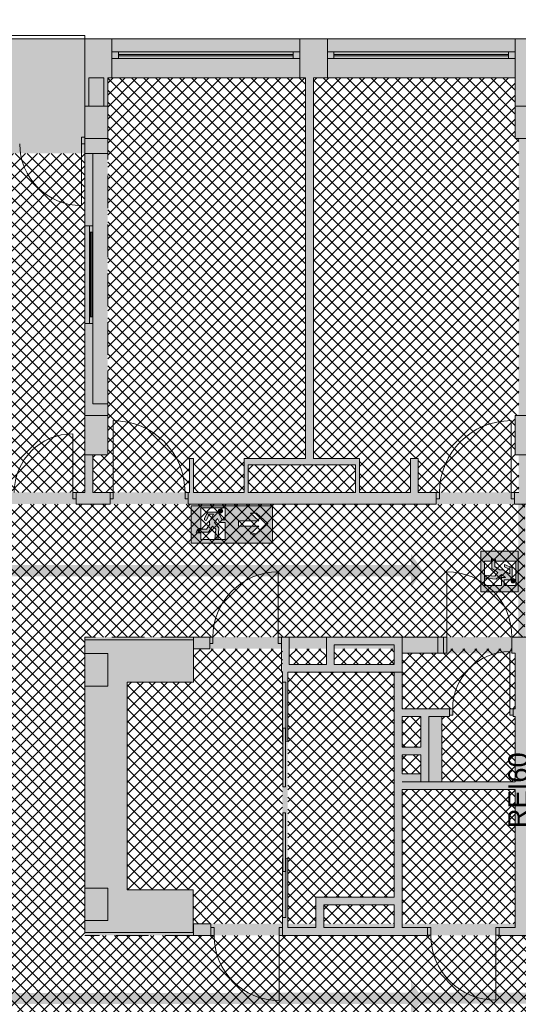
# Paper-space layout 'AP-04 STREFY POŻAROWE I EWAKUACJA - PIĘTRO 2' of a CAD drawing. Header units: millimetres. Extents: x 0 to 594, y 0 to 450.
# Tile 17 of 20: x 393 to 470, y 207 to 358. Entities that reach past the tile are written whole.
import ezdxf
from ezdxf.xclip import XClip

# ---------------------------------------------------------------- set-up
doc = ezdxf.new("R2010")
doc.units = ezdxf.units.MM
doc.header["$MEASUREMENT"] = 0
doc.header["$XCLIPFRAME"] = 0
doc.linetypes.add('HIDDENX2', pattern=[7.5, 5, -2.5])
for name, color, linetype, lineweight, true_color in [('A_ewakuacja_Nr_pióra__104', 7, 'Continuous', 5, 0x006532), ('A_podkład_Nr_pióra__254', 7, 'Continuous', 5, 0xfdfdfd), ('A_ppoż proj_Nr_pióra__104', 7, 'Continuous', 5, 0x006532), ('A_ppoż proj_Nr_pióra__151', 7, 'Continuous', 5, 0x65cbfe), ('A_ppoż proj_Nr_pióra__70', 7, 'Continuous', 5, 0x65fe00)]:
    doc.layers.add(name, color=color, linetype=linetype, lineweight=lineweight, true_color=true_color)
for name, color, linetype, lineweight in [('A_ewakuacja_Nr_pióra__4', 94, 'Continuous', 18), ('A_podkład_Nr_pióra__2', 8, 'Continuous', 13), ('A_ppoż proj_Nr_pióra__1', 7, 'Continuous', 20), ('A_ppoż proj_Nr_pióra__4', 94, 'Continuous', 18), ('A_ppoż proj_Nr_pióra__81', 2, 'Continuous', 5)]:
    doc.layers.add(name, color=color, linetype=linetype, lineweight=lineweight)
doc.layers.add('A_podrys', color=7, linetype='Continuous')
doc.styles.add('STYL_AUTOMATYCZNY_1', font='arial.ttf')
pattern_1 = [(45, (-1568.3366, -187.2734), (-0.9192388, 0.9192388), []), (135, (-1568.3366, -187.2734), (0.9192388, 0.9192388), [])]

# ---------------------------------------------------------------- blocks, each defined once
blk = doc.blocks.new('Rysunek_1_1', base_point=(-1568.34, -187.27))
at = {"layer": 'A_ewakuacja_Nr_pióra__104', "linetype": 'Continuous', "lineweight": 0, "true_color": 0x004c26}
h = blk.add_hatch(color=118, dxfattribs=at)
h.paths.add_polyline_path([(419.5, 277.68), (432, 277.68), (432, 283.42), (419.5, 283.42)])
h.paths.add_polyline_path([(424.75, 283.07), (424.75, 281.24), (424.3, 281.24), (423.86, 282.04, 0.414214), (423.45, 282.45), (422.02, 282.45), (421.57, 281.45, 1.14772), (421.91, 281.3), (422.3, 282.13), (422.96, 282.13), (422.47, 281.28), (422.37, 281.11, 0.230447), (422.41, 280.61), (421.86, 279.83), (420.87, 279.83, 0.304489), (420.52, 279.36), (422.17, 279.36), (422.77, 280.27), (423.29, 279.81), (423.15, 278.27), (423.64, 278.27), (423.77, 280.03), (423.09, 280.83), (423.55, 281.46), (423.85, 280.86), (424.74, 280.86), (424.74, 278.23), (421.03, 278.23), (421.03, 279.28), (420.29, 279.28, -0.24241), (420.77, 279.94), (421.03, 279.94), (421.03, 283.07)], flags=0)
h.paths.add_polyline_path([(426.8, 281.09), (429.92, 281.09), (428.62, 282.29), (429.55, 282.29), (431.3, 280.7), (429.54, 279.1), (428.64, 279.1), (429.92, 280.28), (426.8, 280.28)], flags=0)
for points in [[(423.74, 282.76, 1), (424.33, 282.47, 1)], [(469.21, 272, 1), (468.59, 271.79, 1)]]:
    blk.add_hatch(color=118, dxfattribs=at).paths.add_polyline_path(points)
h = blk.add_hatch(color=118, dxfattribs=at)
h.paths.add_polyline_path([(469.7, 270.18), (469.7, 276.43), (463.96, 276.43), (463.96, 270.18)])
h.paths.add_polyline_path([(467.14, 272.38), (467.14, 271.18), (464.52, 271.18), (464.52, 274.9), (465.57, 274.9), (465.57, 275.33), (466.23, 275.16), (466.23, 274.9), (469.35, 274.9), (469.35, 271.18), (467.53, 271.18), (467.53, 272.07), (468.32, 272.07, 0.414214), (468.74, 272.48), (468.74, 273.91), (467.58, 274.42), (467.58, 274.02), (468.41, 273.63), (468.41, 272.97), (467.57, 273.45), (467.39, 273.56, 0.230447), (466.9, 273.52), (466.11, 274.07), (466.11, 275.06), (465.64, 275.19), (465.64, 273.76), (466.55, 273.16), (466.1, 272.63), (464.55, 272.78), (464.55, 272.29), (466.32, 272.16), (467.11, 272.84), (467.75, 272.38)], flags=0)
at = {"layer": 'A_podkład_Nr_pióra__254', "linetype": 'Continuous', "lineweight": 5, "true_color": 0xfdfdfd}
h = blk.add_hatch(color=7, dxfattribs=at)
h.paths.add_polyline_path([(70.72, 355.07), (70.72, 283.67), (70.72, 257.44), (70.72, 223.5), (70.72, 195.59), (70.72, 126.07), (217.41, 126.07), (540.37, 126.07), (540.37, 196.87), (540.37, 223.5), (540.37, 257.17), (540.37, 285.62), (540.37, 355.07), (403.22, 355.07), (374.77, 355.07), (290.59, 355.07), (204.52, 355.07), (204.52, 349.07), (205.22, 349.07), (205.22, 283.67), (273.46, 283.67), (535.27, 283.67), (535.27, 260.17), (500.47, 260.17), (500.47, 263.27), (487.44, 263.27), (487.44, 260.17), (472.72, 260.17), (472.72, 263.27), (471.72, 263.27), (450.67, 263.27), (403.22, 263.27), (403.22, 219.27), (403.22, 217.47), (472.72, 217.47), (472.72, 220.5), (487.32, 220.5), (487.32, 217.4), (500.47, 217.4), (500.47, 220.5), (535.27, 220.5), (535.27, 196.88), (272.46, 196.87), (272.46, 196.88), (247.97, 196.88), (208.72, 196.88), (208.72, 196.87), (205.22, 196.87), (205.22, 192.44), (175.37, 192.44), (175.37, 196.79), (175.37, 196.87), (171.17, 196.87), (171.17, 196.79), (76.72, 196.79), (76.72, 216.77), (78.32, 216.77), (78.32, 217.97), (124.67, 217.97), (124.67, 220.5), (123.47, 220.5), (123.47, 218.77), (113.12, 218.77), (113.12, 220.5), (123.47, 220.5), (124.67, 220.5), (124.67, 223.5), (139.27, 223.5), (139.27, 219.8), (144.27, 219.8), (144.27, 223.5), (144.27, 223.92), (165.87, 223.92), (168.66, 223.92), (168.66, 219.8), (168.67, 216.57), (171.17, 216.57), (171.17, 220.5), (171.17, 224), (171.17, 225.62), (170.17, 225.62), (170.17, 225.12), (165.87, 225.12), (165.87, 234.52), (170.17, 234.52), (170.17, 232.62), (171.17, 232.62), (171.17, 236.02), (170.17, 236.02), (170.17, 235.52), (165.87, 235.52), (165.87, 256.09), (170.17, 256.09), (170.17, 250.02), (171.17, 250.02), (171.17, 283.67), (174.17, 283.67), (175.37, 283.67), (175.37, 349.07), (175.72, 349.07), (175.72, 355.07), (173.77, 355.07), (173.77, 356.17), (173.77, 357.77), (173.77, 364.12), (173.77, 373.6), (173.77, 382.62), (173.77, 383.07), (173.77, 383.87), (172.52, 383.87), (167.77, 383.87), (143.27, 383.87), (143.27, 388.37), (167.37, 388.37), (170.97, 388.37), (171.87, 388.37), (172.52, 388.37), (173.77, 388.37), (173.77, 389.62), (173.77, 396.67), (172.52, 396.67), (171.87, 396.67), (171.27, 396.67), (171.27, 390.87), (167.37, 390.87), (143.27, 390.87), (143.27, 413.87), (167.77, 413.87), (171.27, 413.87), (171.27, 412.37), (171.27, 411.57), (171.37, 411.57), (171.37, 410.47), (171.87, 410.47), (172.52, 410.47), (173.77, 410.47), (173.77, 412.37), (173.77, 415.12), (173.77, 418.17), (173.77, 419.77), (172.52, 419.77), (171.87, 419.77), (171.37, 419.77), (171.27, 419.77), (171.27, 416.37), (167.77, 416.37), (143.27, 416.37), (143.27, 439.37), (167.37, 439.37), (170.97, 439.37), (171.27, 439.37), (171.27, 433.57), (171.87, 433.57), (172.52, 433.57), (173.77, 433.57), (173.77, 439.37), (173.77, 440.62), (173.77, 441.87), (173.77, 443.37), (172.52, 443.37), (171.87, 443.37), (171.87, 442.57), (171.37, 442.57), (171.27, 442.57), (171.27, 441.87), (170.97, 441.87), (167.37, 441.87), (142.02, 441.87), (140.77, 441.87), (140.77, 440.62), (140.77, 415.12), (140.77, 389.62), (140.77, 382.62), (140.77, 381.37), (142.02, 381.37), (167.77, 381.37), (171.27, 381.37), (171.27, 373.6), (171.27, 368.36), (171.27, 364.12), (171.27, 356.17), (171.27, 355.07), (142.72, 355.07), (138.47, 355.07)])
h.paths.add_polyline_path([(76.72, 132.07), (76.72, 135.75), (76.72, 140.61), (76.72, 177.37), (96.62, 177.37), (96.62, 171.37), (107.75, 171.37), (116.51, 171.37), (124.67, 171.37), (124.67, 178.97), (140.43, 178.97), (140.43, 140.75), (139.27, 140.75), (139.27, 135.75), (139.27, 132.07)], flags=0)
h.paths.add_polyline_path([(76.72, 190.27), (76.72, 195.59), (79.62, 195.59), (79.62, 190.27)], flags=0)
h.paths.add_polyline_path([(76.72, 183.25), (76.72, 189.07), (80.82, 189.07), (80.82, 193.59), (96.62, 193.59), (96.62, 190.87), (96.82, 190.87), (96.82, 190.37), (97.82, 190.37), (97.82, 190.87), (107.27, 190.87), (108.64, 190.87), (108.64, 195.59), (123.47, 195.59), (123.47, 172.57), (117.01, 172.57), (107.25, 172.57), (97.82, 172.57), (97.82, 181.11), (97.82, 181.61), (96.82, 181.61), (96.82, 181.11), (96.62, 181.11), (96.62, 178.57), (76.72, 178.57)], flags=0)
h.paths.add_polyline_path([(76.72, 283.67), (170.17, 283.67), (170.17, 264.19), (168.68, 264.19), (168.67, 257.29), (165.87, 257.29), (144.27, 257.29), (144.27, 257.44), (144.27, 260.8), (139.27, 260.8), (139.27, 257.44), (124.67, 257.44), (124.67, 260.44), (122.82, 260.44), (122.82, 262.44), (76.72, 262.44)], flags=0)
h.paths.add_polyline_path([(121.62, 260.44), (76.72, 260.44), (76.72, 261.84), (121.62, 261.84)], flags=0)
h.paths.add_polyline_path([(121.62, 284.87), (76.72, 284.87), (76.72, 349.07), (108.02, 349.07), (108.02, 297.17), (94.42, 297.17), (94.42, 284.87), (95.62, 284.87), (95.62, 290.84), (101.22, 290.84), (101.22, 295.97), (108.02, 295.97), (108.02, 284.87), (109.22, 284.87), (109.22, 295.97), (116.82, 295.97), (116.82, 289.77), (121.62, 289.77)], flags=0)
h.paths.add_polyline_path([(112.32, 219.17), (78.32, 219.17), (78.32, 220.5), (112.32, 220.5)], flags=0)
h.paths.add_polyline_path([(95.42, 295.97), (100.22, 295.97), (100.22, 291.84), (95.42, 291.84)], flags=0)
h.paths.add_polyline_path([(97.82, 195.59), (107.44, 195.59), (107.44, 192.07), (97.82, 192.07)], flags=0)
h.paths.add_polyline_path([(122.82, 297.17), (109.22, 297.17), (109.22, 349.07), (138.47, 349.07), (139.22, 349.07), (139.22, 344.75), (139.22, 339.75), (139.27, 339.75), (139.27, 297.25), (139.22, 297.25), (139.22, 297.17), (137.27, 297.17), (137.27, 284.87), (122.82, 284.87)], flags=0)
h.paths.add_polyline_path([(117.82, 290.77), (117.82, 295.97), (121.62, 295.97), (121.62, 290.77)], flags=0)
h.paths.add_polyline_path([(139.27, 186.03), (124.67, 186.03), (124.67, 190.17), (124.67, 192.85), (129.97, 192.85), (129.97, 195.59), (149.67, 195.59), (149.67, 190.97), (149.67, 190.37), (140.47, 190.37), (139.27, 190.37), (139.27, 189.37), (144.77, 189.37), (161.07, 189.37), (161.07, 191.17), (170.57, 191.17), (174.17, 191.17), (174.17, 171.37), (169.26, 171.37), (169.26, 170.37), (174.17, 170.37), (174.17, 164.37), (174.22, 164.37), (174.22, 164.05), (175.37, 164.05), (175.37, 191.44), (205.22, 191.44), (205.22, 132.07), (175.37, 132.07), (175.37, 155.29), (174.22, 155.29), (174.22, 154.97), (174.17, 154.97), (174.17, 154.07), (174.17, 133.07), (174.17, 132.07), (142.77, 132.07), (142.77, 135.75), (142.77, 140.75), (141.63, 140.75), (141.63, 172.37), (146.87, 172.37), (146.87, 176.37), (159, 176.37), (159, 170.37), (160.5, 170.37), (160.5, 171.37), (160, 171.37), (160, 177.37), (144.77, 177.37), (142.73, 177.37), (142.73, 183.25), (142.77, 183.25), (142.77, 189.25), (139.27, 189.25)], flags=0)
h.paths.add_polyline_path([(128.97, 193.85), (124.67, 193.85), (124.67, 195.59), (128.97, 195.59)], flags=0)
h.paths.add_polyline_path([(124.67, 180.17), (124.67, 185.03), (139.27, 185.03), (139.27, 183.25), (140.43, 183.25), (140.43, 180.17)], flags=0)
h.paths.add_polyline_path([(139.22, 292.05), (138.07, 292.05), (138.07, 295.97), (139.22, 295.97)], flags=0)
h.paths.add_polyline_path([(138.47, 284.87), (138.47, 291.25), (153.75, 291.25), (153.75, 284.87)], flags=0)
h.paths.add_polyline_path([(140.47, 317.58), (140.47, 339.75), (142.72, 339.75), (142.72, 344.75), (142.72, 349.07), (174.17, 349.07), (174.17, 317.58), (150.25, 317.58)], flags=0)
h.paths.add_polyline_path([(140.47, 316.38), (152.15, 316.38), (152.15, 315.09), (151.95, 315.09), (151.95, 314.59), (152.95, 314.59), (152.95, 316.38), (163.37, 316.38), (163.37, 306.23), (164.37, 306.23), (164.37, 306.73), (164.17, 306.73), (164.17, 316.38), (174.17, 316.38), (174.17, 296.97), (164.37, 296.97), (164.37, 297.47), (163.37, 297.47), (163.37, 296.17), (170.37, 296.17), (170.37, 295.77), (170.37, 292.25), (170.37, 291.25), (170.37, 286.07), (164.95, 286.07), (164.95, 285.55), (164.95, 284.87), (154.95, 284.87), (154.95, 286.07), (154.95, 297.17), (152.95, 297.17), (152.95, 305.83), (152.35, 305.83), (151.95, 305.83), (151.95, 305.33), (152.15, 305.33), (152.15, 299.17), (140.47, 299.17)], flags=0)
h.paths.add_polyline_path([(141.63, 173.37), (141.63, 176.37), (145.87, 176.37), (145.87, 173.37)], flags=0)
h.paths.add_polyline_path([(142.72, 292.45), (142.72, 295.97), (153.95, 295.97), (153.95, 292.45)], flags=0)
h.paths.add_polyline_path([(150.67, 195.59), (160.07, 195.59), (160.07, 190.37), (150.67, 190.37)], flags=0)
h.paths.add_polyline_path([(161.07, 192.37), (161.07, 195.59), (170.17, 195.59), (170.17, 192.37)], flags=0)
h.paths.add_polyline_path([(170.97, 291.85), (170.97, 295.77), (174.17, 295.77), (174.17, 291.85)], flags=0)
h.paths.add_polyline_path([(171.17, 192.17), (171.17, 195.67), (174.17, 195.67), (174.17, 192.17)], flags=0)
h.paths.add_polyline_path([(208.72, 189.25), (206.42, 189.25), (206.42, 195.67), (210.87, 195.67), (210.87, 181.87), (206.42, 181.87), (206.42, 183.25), (208.72, 183.25)], flags=0)
h.paths.add_polyline_path([(206.42, 180.67), (212.07, 180.67), (212.07, 195.67), (224.59, 195.67), (224.59, 190.47), (225.79, 190.47), (225.79, 195.67), (233.59, 195.67), (233.59, 190.47), (240.17, 190.47), (240.17, 132.07), (217.41, 132.07), (208.72, 132.07), (208.72, 135.75), (208.72, 140.75), (206.42, 140.75)], flags=0)
h.paths.add_polyline_path([(206.42, 291.25), (208.72, 291.25), (208.72, 297.25), (206.42, 297.25), (206.42, 339.75), (208.72, 339.75), (208.72, 344.75), (208.72, 349.07), (239.77, 349.07), (239.77, 290.67), (230.92, 290.67), (230.92, 285.47), (206.42, 285.47)], flags=0)
h.paths.add_polyline_path([(248.52, 285.47), (231.52, 285.47), (231.52, 289.67), (248.52, 289.67)], flags=0)
h.paths.add_polyline_path([(234.79, 195.67), (240.17, 195.67), (240.17, 191.67), (234.79, 191.67)], flags=0)
h.paths.add_polyline_path([(249.12, 290.67), (240.97, 290.67), (240.97, 349.07), (271.22, 349.07), (271.22, 344.75), (271.22, 339.75), (271.72, 339.75), (271.72, 297.25), (271.22, 297.25), (271.22, 291.25), (272.37, 291.25), (272.37, 285.47), (258.12, 285.47), (258.12, 290.67), (256.92, 290.67), (256.92, 285.47), (249.12, 285.47)], flags=0)
h.paths.add_polyline_path([(241.37, 191.67), (241.37, 195.67), (246.75, 195.67), (246.75, 191.67)], flags=0)
h.paths.add_polyline_path([(241.37, 190.47), (247.95, 190.47), (247.95, 195.67), (255.75, 195.67), (255.75, 190.47), (256.95, 190.47), (256.95, 195.67), (272.37, 195.67), (272.37, 189.25), (271.22, 189.25), (271.22, 183.25), (271.72, 183.25), (271.72, 140.75), (271.22, 140.75), (271.22, 132.07), (241.37, 132.07)], flags=0)
h.paths.add_polyline_path([(273.57, 189.25), (273.57, 195.67), (287.91, 195.67), (287.91, 190.47), (289.11, 190.47), (289.11, 195.67), (296.91, 195.67), (296.91, 190.47), (305.17, 190.47), (305.17, 132.07), (274.72, 132.07), (274.72, 135.75), (274.72, 140.75), (274.22, 140.75), (274.22, 183.25), (274.72, 183.25), (274.72, 189.25)], flags=0)
h.paths.add_polyline_path([(287.95, 285.47), (273.57, 285.47), (273.57, 291.25), (274.72, 291.25), (274.72, 297.25), (274.22, 297.25), (274.22, 339.75), (274.72, 339.75), (274.72, 344.75), (274.72, 349.07), (290.59, 349.07), (305.27, 349.07), (305.27, 290.67), (296.95, 290.67), (296.95, 285.47), (289.15, 285.47), (289.15, 290.67), (287.95, 290.67)], flags=0)
h.paths.add_polyline_path([(297.51, 191.47), (297.51, 195.67), (315.21, 195.67), (315.21, 191.47)], flags=0)
h.paths.add_polyline_path([(297.55, 289.67), (313.55, 289.67), (313.55, 285.47), (297.55, 285.47)], flags=0)
h.paths.add_polyline_path([(306.17, 190.47), (315.81, 190.47), (315.81, 195.67), (323.61, 195.67), (323.61, 190.47), (324.81, 190.47), (324.81, 195.67), (338.37, 195.67), (338.37, 189.25), (337.22, 189.25), (337.22, 183.25), (337.72, 183.25), (337.72, 140.75), (337.22, 140.75), (337.22, 132.07), (306.17, 132.07)], flags=0)
h.paths.add_polyline_path([(306.47, 349.07), (337.22, 349.07), (337.22, 344.75), (337.22, 339.75), (337.72, 339.75), (337.72, 297.25), (337.22, 297.25), (337.22, 291.25), (338.37, 291.25), (338.37, 285.47), (323.15, 285.47), (323.15, 290.67), (321.95, 290.67), (321.95, 285.47), (314.15, 285.47), (314.15, 290.67), (306.47, 290.67)], flags=0)
h.paths.add_polyline_path([(339.57, 189.25), (339.57, 195.67), (356.27, 195.67), (356.27, 179.25), (351.97, 179.25), (351.97, 169.12), (351.48, 169.12), (351.48, 168.12), (361.71, 168.12), (361.71, 169.12), (361.21, 169.12), (361.21, 169.32), (361.17, 169.79), (360.77, 169.44), (352.99, 169.32), (352.77, 169.32), (352.77, 178.45), (360.94, 178.45), (361.32, 178.45), (361.32, 179.25), (357.47, 179.25), (357.47, 188.47), (370.97, 188.47), (370.97, 169.12), (370.47, 169.12), (370.47, 168.12), (370.97, 168.12), (370.97, 132.07), (370.08, 132.07), (340.79, 132.07), (340.72, 132.07), (340.72, 135.75), (340.72, 140.75), (340.22, 140.75), (340.22, 168.12), (340.72, 168.12), (340.72, 169.12), (340.22, 169.12), (340.22, 183.25), (340.72, 183.25), (340.72, 189.25)], flags=0)
h.paths.add_polyline_path([(352.85, 285.47), (339.57, 285.47), (339.57, 291.25), (340.72, 291.25), (340.72, 297.25), (340.22, 297.25), (340.22, 339.75), (340.72, 339.75), (340.72, 344.75), (340.72, 349.07), (341.28, 349.07), (370.08, 349.07), (370.77, 349.07), (370.77, 290.67), (361.85, 290.67), (361.85, 285.47), (354.05, 285.47), (354.05, 290.67), (352.85, 290.67)], flags=0)
h.paths.add_polyline_path([(357.47, 195.67), (362.47, 195.67), (362.47, 191.67), (357.47, 191.67)], flags=0)
h.paths.add_polyline_path([(362.45, 285.47), (362.45, 289.67), (370.77, 289.67), (370.77, 285.47)], flags=0)
h.paths.add_polyline_path([(363.07, 191.47), (363.07, 195.67), (390.57, 195.67), (390.57, 191.47)], flags=0)
h.paths.add_polyline_path([(372.6, 132.07), (371.97, 132.07), (371.97, 168.12), (372.47, 168.12), (381.23, 168.12), (392.89, 168.12), (402.65, 168.12), (403.88, 168.12), (403.88, 140.84), (405.08, 140.84), (405.08, 183.25), (406.72, 183.25), (406.72, 189.25), (405.08, 189.25), (405.08, 195.67), (419.27, 195.67), (419.27, 190.47), (420.47, 190.47), (420.47, 195.67), (428.27, 195.67), (428.27, 190.47), (437.67, 190.47), (437.67, 132.07), (435.57, 132.07), (406.72, 132.07), (406.72, 135.75), (406.72, 140.75), (403.22, 140.75), (403.22, 135.75), (403.22, 132.07), (402.6, 132.07)], flags=0)
h.paths.add_polyline_path([(381.73, 169.32), (371.97, 169.32), (371.97, 188.47), (386.47, 188.47), (386.47, 179.17), (381.42, 179.17), (381.42, 178.37), (381.45, 178.37), (390.37, 178.37), (390.37, 169.32)], flags=0)
h.paths.add_polyline_path([(371.97, 305.67), (371.97, 337.47), (403.22, 337.47), (403.22, 326.39), (403.22, 311.39), (403.22, 285.47), (371.97, 285.47), (371.97, 300.47), (389.97, 300.47), (389.97, 301.67), (378.23, 301.67), (371.97, 301.67)], flags=0)
h.paths.add_polyline_path([(387.67, 190.47), (391.57, 190.47), (391.57, 195.67), (403.88, 195.67), (403.88, 189.25), (403.22, 189.25), (403.22, 183.25), (403.88, 183.25), (403.88, 169.32), (403.15, 169.32), (392.39, 169.32), (391.57, 169.32), (391.57, 179.17), (387.67, 179.17)], flags=0)
h.paths.add_polyline_path([(404.42, 285.47), (404.42, 291.25), (406.72, 291.25), (406.72, 297.25), (406.72, 299.07), (406.72, 337.47), (406.72, 339.75), (406.72, 344.75), (406.72, 349.07), (407.17, 349.07), (436.17, 349.07), (437.07, 349.07), (437.07, 290.67), (427.67, 290.67), (427.67, 285.47), (419.87, 285.47), (419.87, 290.67), (419.27, 290.67), (419.27, 285.47)], flags=0)
h.paths.add_polyline_path([(419.87, 224.45), (409.72, 224.45), (409.72, 256.32), (419.87, 256.32), (419.87, 261.47), (433.53, 261.47), (433.53, 219.27), (419.87, 219.27)], flags=0)
h.paths.add_polyline_path([(428.27, 285.47), (428.27, 289.67), (444.75, 289.67), (444.75, 285.47)], flags=0)
h.paths.add_polyline_path([(428.87, 195.67), (446.12, 195.67), (446.12, 191.47), (428.87, 191.47)], flags=0)
h.paths.add_polyline_path([(434.33, 223.37), (434.33, 257.87), (450.67, 257.87), (450.67, 223.37), (438.67, 223.37), (438.67, 218.67), (434.33, 218.67)], flags=0)
h.paths.add_polyline_path([(434.57, 259.07), (434.57, 261.47), (440.28, 261.47), (440.28, 259.07)], flags=0)
h.paths.add_polyline_path([(438.27, 290.67), (438.27, 349.07), (469.22, 349.07), (469.22, 344.75), (469.22, 339.75), (469.77, 339.75), (469.77, 297.25), (469.22, 297.25), (469.22, 291.25), (469.77, 291.25), (469.77, 285.47), (454.35, 285.47), (454.35, 290.67), (453.15, 290.67), (453.15, 285.47), (445.35, 285.47), (445.35, 290.67)], flags=0)
h.paths.add_polyline_path([(438.87, 132.07), (438.87, 190.47), (446.72, 190.47), (446.72, 195.67), (454.52, 195.67), (454.52, 190.47), (455.72, 190.47), (455.72, 195.67), (470.77, 195.67), (470.77, 189.25), (469.22, 189.25), (469.22, 183.25), (470.77, 183.25), (470.77, 140.75), (469.22, 140.75), (469.22, 135.75), (469.22, 132.07), (468.97, 132.07), (439.77, 132.07)], flags=0)
h.paths.add_polyline_path([(450.67, 218.67), (439.87, 218.67), (439.87, 222.17), (450.67, 222.17)], flags=0)
h.paths.add_polyline_path([(441.48, 261.47), (450.67, 261.47), (450.67, 259.07), (441.48, 259.07)], flags=0)
h.paths.add_polyline_path([(451.87, 252.27), (451.87, 260.77), (458.72, 260.77), (469.22, 260.77), (469.22, 260.17), (469.22, 252.27), (468.4, 252.27), (468.4, 251.27), (468.9, 251.27), (468.9, 251.07), (469.22, 251.07), (469.22, 241.07), (457.97, 241.07), (457.97, 251.07), (459.14, 251.07), (459.14, 251.27), (459.64, 251.27), (459.64, 252.27)], flags=0)
h.paths.add_polyline_path([(451.87, 245.17), (454.77, 245.17), (454.77, 242.27), (451.87, 242.27)], flags=0)
h.paths.add_polyline_path([(451.87, 251.07), (454.77, 251.07), (454.77, 246.37), (451.87, 246.37)], flags=0)
h.paths.add_polyline_path([(469.22, 218.67), (451.87, 218.67), (451.87, 239.87), (469.22, 239.87), (469.22, 220.5)], flags=0)
h.paths.add_polyline_path([(472.72, 297.25), (470.97, 297.25), (470.97, 339.75), (472.72, 339.75), (472.72, 344.75), (472.72, 349.07), (473.37, 349.07), (473.42, 349.07), (473.42, 352.07), (502.22, 352.07), (502.22, 349.07), (503.37, 349.07), (503.37, 312.39), (501.88, 312.39), (501.88, 311.19), (503.37, 311.19), (503.37, 305.07), (499.62, 305.07), (499.62, 303.39), (496.62, 303.39), (496.62, 311.19), (497.12, 311.19), (497.12, 312.39), (485.06, 312.39), (485.06, 301.69), (485.06, 292.93), (485.06, 285.47), (470.97, 285.47), (470.97, 291.25), (472.72, 291.25)], flags=0)
h.paths.add_polyline_path([(471.97, 140.75), (471.97, 163.03), (472.58, 163.03), (472.58, 164.23), (471.97, 164.23), (471.97, 183.25), (472.72, 183.25), (472.72, 189.25), (471.97, 189.25), (471.97, 195.67), (483.8, 195.67), (483.8, 176.37), (503.37, 176.37), (503.37, 164.23), (482.58, 164.23), (482.58, 163.03), (487.97, 163.03), (487.97, 162.53), (488.97, 162.53), (488.97, 163.03), (503.37, 163.03), (503.37, 153.07), (488.57, 153.07), (488.57, 153.27), (488.97, 153.27), (488.97, 153.77), (487.97, 153.77), (487.97, 152.47), (490.27, 152.47), (490.27, 151.97), (491.27, 151.97), (491.27, 152.47), (501.37, 152.47), (501.37, 142.47), (490.87, 142.47), (490.87, 142.71), (491.27, 142.71), (491.27, 143.21), (490.27, 143.21), (490.27, 141.49), (491.27, 141.49), (491.27, 141.99), (490.87, 141.99), (490.87, 142.07), (501.37, 142.07), (501.37, 132.07), (490.87, 132.07), (490.87, 132.23), (491.27, 132.23), (491.27, 132.73), (490.27, 132.73), (490.27, 132.07), (472.72, 132.07), (472.72, 135.75), (472.72, 140.75)], flags=0)
h.paths.add_polyline_path([(495.27, 177.57), (484.8, 177.57), (484.8, 195.67), (495.27, 195.67), (495.27, 193.67), (495.27, 190.47), (495.47, 190.47), (495.47, 189.97), (496.47, 189.97), (496.47, 190.47), (512.57, 190.47), (513.57, 190.47), (513.57, 191.47), (513.57, 195.67), (524.01, 195.67), (524.01, 178.17), (523.51, 178.17), (523.51, 177.17), (524.01, 177.17), (524.01, 162.77), (504.57, 162.77), (504.57, 172.77), (514.77, 172.77), (514.77, 177.57), (514.75, 177.57), (514.75, 178.17), (496.47, 178.17), (496.47, 181.21), (495.47, 181.21), (495.47, 180.71), (495.27, 180.71)], flags=0)
h.paths.add_polyline_path([(486.26, 285.47), (486.26, 311.19), (495.42, 311.19), (495.42, 302.19), (497.62, 302.19), (497.62, 290.67), (495.27, 290.67), (495.27, 285.47)], flags=0)
h.paths.add_polyline_path([(488.32, 218.4), (488.32, 220.5), (499.47, 220.5), (499.47, 218.4)], flags=0)
h.paths.add_polyline_path([(488.44, 262.27), (499.47, 262.27), (499.47, 260.17), (488.44, 260.17)], flags=0)
h.paths.add_polyline_path([(496.07, 289.67), (512.87, 289.67), (512.87, 285.47), (496.07, 285.47)], flags=0)
h.paths.add_polyline_path([(496.27, 191.47), (496.27, 195.67), (512.57, 195.67), (512.57, 191.47)], flags=0)
h.paths.add_polyline_path([(502.82, 303.87), (520.77, 303.87), (520.77, 308.47), (519.57, 308.47), (504.57, 308.47), (504.57, 323.47), (519.57, 323.47), (521.64, 323.47), (521.64, 324.67), (508.57, 324.67), (508.57, 334.11), (504.57, 334.11), (504.57, 349.07), (505.87, 349.07), (535.22, 349.07), (535.22, 344.75), (535.22, 339.75), (535.22, 297.25), (535.22, 291.25), (535.27, 291.25), (535.27, 285.62), (535.27, 285.47), (513.87, 285.47), (513.87, 290.67), (512.87, 290.67), (502.82, 290.67)], flags=0)
h.paths.add_polyline_path([(507.57, 324.67), (504.57, 324.67), (504.57, 326.17), (507.57, 326.17)], flags=0)
h.paths.add_polyline_path([(504.57, 331.07), (504.57, 333.11), (507.57, 333.11), (507.57, 331.07)], flags=0)
h.paths.add_polyline_path([(504.57, 327.17), (504.57, 330.47), (507.97, 330.47), (507.97, 327.17)], flags=0)
h.paths.add_polyline_path([(519.77, 304.87), (504.57, 304.87), (504.57, 307.47), (519.77, 307.47)], flags=0)
h.paths.add_polyline_path([(513.77, 173.77), (504.57, 173.77), (504.57, 176.57), (513.77, 176.57)], flags=0)
h.paths.add_polyline_path([(504.57, 155.77), (507.97, 155.77), (507.97, 161.57), (524.61, 161.57), (524.61, 195.67), (535.27, 195.67), (535.27, 161.57), (535.27, 132.07), (507.97, 132.07), (504.57, 132.07)], flags=0)
at = {"layer": 'A_ppoż proj_Nr_pióra__104', "linetype": 'Continuous', "lineweight": 5, "true_color": 0x006532}
for points in [[(223.33, 270.84), (223.33, 272.6), (453.24, 272.6), (453.24, 270.84), (455.05, 273.45), (453.24, 276.07), (453.24, 274.3), (223.33, 274.3), (223.33, 276.07), (221.53, 273.45)], [(485.48, 212.6), (482.86, 214.41), (480.24, 212.6), (482.01, 212.6), (482.01, 208.7), (431.69, 208.7), (431.69, 207), (495.71, 207), (495.71, 208.7), (483.71, 208.7), (483.71, 212.6)], [(223.33, 205.17), (223.33, 206.94), (453.24, 206.94), (453.24, 205.17), (455.05, 207.79), (453.24, 210.41), (453.24, 208.64), (223.33, 208.64), (223.33, 210.41), (221.53, 207.79)]]:
    blk.add_hatch(color=128, dxfattribs=at).paths.add_polyline_path(points)
at = {"layer": 'A_ppoż proj_Nr_pióra__151', "linetype": 'Continuous', "lineweight": 5, "true_color": 0x65cbfe}
h = blk.add_hatch(dxfattribs=at)
h.set_pattern_fill('bloczki_betonowe_0001', color=151, style=0, pattern_type=2)
h.set_pattern_definition(pattern_1)
h.paths.add_polyline_path([(404.42, 285.47), (419.27, 285.47), (419.27, 290.67), (419.87, 290.67), (419.87, 285.47), (427.67, 285.47), (427.67, 290.67), (437.07, 290.67), (437.07, 349.07), (436.17, 349.07), (407.17, 349.07), (406.72, 349.07), (406.72, 344.75), (406.72, 339.75), (406.72, 337.47), (406.72, 299.07), (406.72, 297.25), (406.72, 291.25), (404.42, 291.25)])
h = blk.add_hatch(dxfattribs=at)
h.set_pattern_fill('bloczki_betonowe_0001', color=151, style=0, pattern_type=2)
h.set_pattern_definition(pattern_1)
h.paths.add_polyline_path([(438.27, 349.07), (438.27, 290.67), (445.35, 290.67), (445.35, 285.47), (453.15, 285.47), (453.15, 290.67), (454.35, 290.67), (454.35, 285.47), (469.77, 285.47), (469.77, 291.25), (469.22, 291.25), (469.22, 297.25), (469.77, 297.25), (469.77, 339.75), (469.22, 339.75), (469.22, 344.75), (469.22, 349.07)])
h = blk.add_hatch(dxfattribs=at)
h.set_pattern_fill('bloczki_betonowe_0001', color=151, style=0, pattern_type=2)
h.set_pattern_definition(pattern_1)
h.paths.add_polyline_path([(371.97, 305.67), (371.97, 301.67), (378.23, 301.67), (389.97, 301.67), (389.97, 300.47), (371.97, 300.47), (371.97, 285.47), (403.22, 285.47), (403.22, 311.39), (403.22, 326.39), (403.22, 337.47), (392.72, 337.47), (371.97, 337.47)])
h = blk.add_hatch(dxfattribs=at)
h.set_pattern_fill('bloczki_betonowe_0001', color=151, style=0, pattern_type=2)
h.set_pattern_definition(pattern_1)
h.paths.add_polyline_path([(428.27, 289.67), (428.27, 285.47), (444.75, 285.47), (444.75, 289.67)])
h = blk.add_hatch(dxfattribs=at)
h.set_pattern_fill('bloczki_betonowe_0001', color=151, style=0, pattern_type=2)
h.set_pattern_definition(pattern_1)
h.paths.add_polyline_path([(470.72, 283.67), (272.46, 283.67), (272.46, 260), (298.87, 260), (298.87, 262.07), (298.87, 263.27), (372.97, 263.27), (374.17, 263.27), (374.17, 217.47), (372.97, 217.47), (298.87, 217.47), (298.87, 218.67), (298.87, 220.27), (272.46, 220.27), (272.46, 196.87), (535.27, 196.87), (535.27, 220.5), (500.47, 220.5), (500.47, 217.4), (487.32, 217.4), (487.32, 220.5), (472.72, 220.5), (472.72, 217.47), (471.02, 217.47), (403.22, 217.47), (403.22, 219.27), (403.22, 261.47), (403.22, 263.27), (470.72, 263.27)])
h = blk.add_hatch(dxfattribs=at)
h.set_pattern_fill('bloczki_betonowe_0001', color=151, style=0, pattern_type=2)
h.set_pattern_definition(pattern_1)
h.paths.add_polyline_path([(409.72, 224.45), (419.87, 224.45), (419.87, 219.27), (433.53, 219.27), (433.53, 261.47), (419.87, 261.47), (419.87, 256.32), (409.72, 256.32)])
h = blk.add_hatch(dxfattribs=at)
h.set_pattern_fill('bloczki_betonowe_0001', color=151, style=0, pattern_type=2)
h.set_pattern_definition(pattern_1)
h.paths.add_polyline_path([(434.57, 259.07), (440.28, 259.07), (440.28, 261.47), (434.57, 261.47)])
h = blk.add_hatch(dxfattribs=at)
h.set_pattern_fill('bloczki_betonowe_0001', color=151, style=0, pattern_type=2)
h.set_pattern_definition(pattern_1)
h.paths.add_polyline_path([(450.67, 261.47), (441.48, 261.47), (441.48, 259.07), (450.67, 259.07)])
h = blk.add_hatch(dxfattribs=at)
h.set_pattern_fill('bloczki_betonowe_0001', color=151, style=0, pattern_type=2)
h.set_pattern_definition(pattern_1)
h.paths.add_polyline_path([(451.87, 252.27), (459.64, 252.27), (459.64, 251.27), (459.14, 251.27), (459.14, 251.07), (457.97, 251.07), (457.97, 241.07), (469.22, 241.07), (469.22, 251.07), (468.9, 251.07), (468.9, 251.27), (468.4, 251.27), (468.4, 252.27), (469.22, 252.27), (469.22, 260.17), (469.22, 260.77), (468.72, 260.77), (468.72, 261.47), (458.72, 261.47), (458.72, 260.77), (451.87, 260.77)])
h = blk.add_hatch(dxfattribs=at)
h.set_pattern_fill('bloczki_betonowe_0001', color=151, style=0, pattern_type=2)
h.set_pattern_definition(pattern_1)
h.paths.add_polyline_path([(434.33, 223.37), (434.33, 219.27), (438.67, 219.27), (438.67, 223.37), (450.67, 223.37), (450.67, 257.87), (434.33, 257.87)])
h = blk.add_hatch(dxfattribs=at)
h.set_pattern_fill('bloczki_betonowe_0001', color=151, style=0, pattern_type=2)
h.set_pattern_definition(pattern_1)
h.paths.add_polyline_path([(451.87, 251.07), (451.87, 246.37), (454.77, 246.37), (454.77, 251.07)])
h = blk.add_hatch(dxfattribs=at)
h.set_pattern_fill('bloczki_betonowe_0001', color=151, style=0, pattern_type=2)
h.set_pattern_definition(pattern_1)
h.paths.add_polyline_path([(454.77, 245.17), (451.87, 245.17), (451.87, 242.27), (454.77, 242.27)])
h = blk.add_hatch(dxfattribs=at)
h.set_pattern_fill('bloczki_betonowe_0001', color=151, style=0, pattern_type=2)
h.set_pattern_definition(pattern_1)
h.paths.add_polyline_path([(451.87, 219.27), (469.22, 219.27), (469.22, 220.5), (469.22, 239.87), (451.87, 239.87)])
h = blk.add_hatch(dxfattribs=at)
h.set_pattern_fill('bloczki_betonowe_0001', color=151, style=0, pattern_type=2)
h.set_pattern_definition(pattern_1)
h.paths.add_polyline_path([(439.87, 222.17), (439.87, 219.27), (450.67, 219.27), (450.67, 222.17)])
at = {"layer": 'A_ppoż proj_Nr_pióra__4', "linetype": 'Continuous', "lineweight": 0, "true_color": 0x002000}
blk.add_hatch(color=98, dxfattribs=at).paths.add_polyline_path([(540.37, 260.17), (469.22, 260.17), (469.22, 257.17), (469.22, 223.5), (469.22, 220.5), (540.37, 220.5), (540.37, 223.5), (470.52, 223.5), (470.52, 257.17), (540.37, 257.17)])
at = {"layer": 'A_ppoż proj_Nr_pióra__70', "linetype": 'Continuous', "lineweight": 0, "true_color": 0x193f00}
blk.add_hatch(color=88, dxfattribs=at).paths.add_polyline_path([(469.7, 260.17), (470.85, 260.17), (470.85, 283.67), (540.37, 283.67), (540.37, 285.47), (469.7, 285.47), (469.7, 283.67)])
at = {"layer": 'A_ppoż proj_Nr_pióra__81', "linetype": 'Continuous', "lineweight": 0, "true_color": 0x3f3f00}
for points in [[(206.42, 283.67), (469.7, 283.67), (469.7, 285.47), (206.42, 285.47)], [(403.22, 261.47), (403.22, 219.27), (403.22, 217.47), (471.02, 217.47), (471.02, 219.27), (471.02, 220.5), (469.22, 220.5), (469.22, 219.27), (405.02, 219.27), (405.02, 261.47), (469.7, 261.47), (469.7, 263.27), (403.22, 263.27)]]:
    blk.add_hatch(color=48, dxfattribs=at).paths.add_polyline_path(points)
at = {"layer": 'A_ewakuacja_Nr_pióra__4', "color": 94, "linetype": 'Continuous', "lineweight": 18, "flags": 128}
for points in [[(432, 283.42), (419.5, 283.42), (419.5, 277.68), (432, 277.68)], [(426.8, 280.28), (426.8, 281.09), (429.92, 281.09), (428.62, 282.29), (429.55, 282.29), (431.3, 280.7), (429.54, 279.1), (428.64, 279.1), (429.92, 280.28)]]:
    blk.add_lwpolyline(points, close=True, dxfattribs=at)
for points in [[(424.74, 278.23), (424.74, 280.86), (423.85, 280.86), (423.55, 281.46), (423.09, 280.83), (423.77, 280.03), (423.64, 278.27), (423.15, 278.27), (423.29, 279.81), (422.77, 280.27), (422.17, 279.36), (420.52, 279.36, -0.304489), (420.87, 279.83), (421.86, 279.83), (422.41, 280.61, -0.230447), (422.37, 281.11), (422.47, 281.28), (422.96, 282.13), (422.3, 282.13), (421.91, 281.3, -1.14772), (421.57, 281.45), (422.02, 282.45), (423.45, 282.45, -0.414214), (423.86, 282.04), (424.3, 281.24), (424.75, 281.24), (424.75, 283.07), (421.03, 283.07), (421.03, 279.94), (420.77, 279.94, 0.24241), (420.29, 279.28), (421.03, 279.28), (421.03, 278.23)], [(464.52, 271.18), (467.14, 271.18), (467.14, 272.38), (467.75, 272.38), (467.11, 272.84), (466.32, 272.16), (464.55, 272.29), (464.55, 272.78), (466.1, 272.63), (466.55, 273.16), (465.64, 273.76), (465.64, 275.19), (466.11, 275.06), (466.11, 274.07), (466.9, 273.52, -0.230447), (467.39, 273.56), (467.57, 273.45), (468.41, 272.97), (468.41, 273.63), (467.58, 274.02), (467.58, 274.42), (468.74, 273.91), (468.74, 272.48, -0.414214), (468.32, 272.07), (467.53, 272.07), (467.53, 271.18), (469.35, 271.18), (469.35, 274.9), (466.23, 274.9), (466.23, 275.16), (465.57, 275.33), (465.57, 274.9), (464.52, 274.9)]]:
    blk.add_lwpolyline(points, format="xyb", close=True, dxfattribs=at)
for points in [[(463.96, 270.18), (463.96, 276.43), (469.7, 276.43), (469.7, 270.18)], [(469.7, 270.18), (463.96, 270.18)]]:
    blk.add_lwpolyline(points, dxfattribs=at)
at = {"layer": 'A_ewakuacja_Nr_pióra__4', "color": 94, "linetype": 'Continuous', "lineweight": 18}
for centre in [(424.03, 282.61), (468.9, 271.9)]:
    blk.add_circle(centre, 0.328, dxfattribs=at)
at = {"layer": 'A_podkład_Nr_pióra__2', "color": 8, "linetype": 'Continuous', "lineweight": 13}
for p, q in [((374.77, 355.57), (403.22, 355.57)), ((403.22, 355.07), (374.77, 355.07)), ((403.22, 355.57), (403.22, 355.07)), ((407.17, 355.07), (403.22, 355.07)), ((403.22, 355.07), (403.22, 344.75)), ((436.17, 355.07), (407.17, 355.07)), ((407.37, 349.07), (407.37, 355.07)), ((436.17, 349.07), (436.17, 355.07)), ((473.37, 355.07), (436.17, 355.07)), ((440.41, 349.07), (440.41, 355.07)), ((469.21, 349.07), (469.21, 355.07)), ((407.37, 353.07), (436.17, 353.07)), ((407.37, 352.07), (436.17, 352.07)), ((408.37, 353.07), (408.37, 352.07)), ((408.37, 352.67), (435.17, 352.67)), ((408.37, 352.47), (435.17, 352.47)), ((435.17, 353.07), (435.17, 352.07)), ((440.41, 353.07), (469.21, 353.07)), ((440.41, 352.07), (469.21, 352.07)), ((441.41, 353.07), (441.41, 352.07)), ((441.41, 352.67), (468.21, 352.67)), ((441.41, 352.47), (468.21, 352.47)), ((468.21, 353.07), (468.21, 352.07)), ((403.82, 349.07), (406.12, 349.07)), ((403.82, 344.75), (403.82, 349.07)), ((406.12, 349.07), (406.12, 344.75)), ((406.72, 344.75), (406.72, 349.07)), ((406.72, 349.07), (407.17, 349.07)), ((407.17, 349.07), (436.17, 349.07)), ((436.17, 349.07), (437.07, 349.07)), ((437.07, 349.07), (437.07, 290.67)), ((438.27, 290.67), (438.27, 349.07)), ((438.27, 349.07), (469.22, 349.07)), ((469.22, 349.07), (469.22, 344.75)), ((403.22, 341.47), (403.22, 326.39)), ((402.72, 329.47), (402.72, 339.97)), ((402.72, 339.97), (403.22, 339.97)), ((403.22, 338.97), (402.72, 338.97)), ((406.72, 337.47), (406.72, 339.75)), ((404.42, 337.49), (403.22, 337.49)), ((404.42, 299.07), (404.42, 337.49)), ((406.72, 337.47), (404.42, 337.49)), ((406.72, 337.47), (404.42, 337.47)), ((403.22, 311.39), (403.22, 326.39)), ((403.22, 326.39), (404.42, 326.39)), ((403.92, 311.39), (403.92, 326.39)), ((404.42, 325.39), (403.92, 325.39)), ((404.07, 312.39), (404.07, 325.39)), ((404.27, 312.39), (404.27, 325.39)), ((403.22, 311.39), (403.22, 285.47)), ((404.42, 311.39), (403.22, 311.39)), ((404.42, 312.39), (403.92, 312.39)), ((404.42, 299.07), (406.72, 299.07)), ((406.72, 292.37), (406.72, 299.07)), ((407.58, 296.47), (407.58, 284.47)), ((468.61, 296.47), (468.61, 284.47)), ((401.39, 294.47), (401.39, 284.47)), ((404.42, 285.47), (404.42, 291.25)), ((419.27, 290.67), (419.27, 285.47)), ((419.87, 290.67), (419.27, 290.67)), ((419.87, 290.67), (419.87, 285.47)), ((437.07, 290.67), (427.67, 290.67)), ((427.67, 290.67), (427.67, 285.47)), ((445.35, 290.67), (438.27, 290.67)), ((445.35, 290.67), (445.35, 285.47)), ((454.35, 290.67), (453.15, 290.67)), ((453.15, 290.67), (453.15, 285.47)), ((454.35, 285.47), (454.35, 290.67)), ((428.27, 289.67), (444.75, 289.67)), ((428.27, 285.47), (428.27, 289.67)), ((444.75, 289.67), (444.75, 285.47)), ((403.22, 285.47), (401.39, 285.47)), ((401.39, 284.47), (401.89, 284.47)), ((401.89, 285.47), (401.89, 283.67)), ((407.58, 285.47), (404.42, 285.47)), ((407.08, 283.67), (407.08, 285.47)), ((407.58, 284.47), (407.08, 284.47)), ((419.27, 285.47), (418.58, 285.47)), ((418.58, 284.47), (418.58, 285.47)), ((419.08, 284.47), (418.58, 284.47)), ((419.08, 285.47), (419.08, 283.67)), ((419.87, 285.47), (427.67, 285.47)), ((444.75, 285.47), (428.27, 285.47)), ((453.15, 285.47), (445.35, 285.47)), ((457.61, 285.47), (454.35, 285.47)), ((457.11, 285.47), (457.11, 283.67)), ((457.11, 284.47), (457.61, 284.47)), ((457.61, 284.47), (457.61, 285.47)), ((469.77, 285.47), (468.61, 285.47)), ((468.61, 284.47), (469.11, 284.47)), ((469.11, 284.47), (469.11, 285.47)), ((469.11, 283.67), (469.11, 284.47)), ((401.89, 283.67), (407.08, 283.67)), ((419.08, 283.67), (457.11, 283.67)), ((469.11, 283.67), (472.89, 283.67)), ((432.87, 273.27), (432.87, 262.27)), ((458.72, 273.27), (458.72, 263.27)), ((422.87, 263.27), (419.87, 263.27)), ((419.87, 263.27), (419.87, 262.82)), ((422.37, 261.47), (422.37, 263.27)), ((422.87, 262.27), (422.87, 263.27)), ((434.57, 263.27), (432.87, 263.27)), ((433.37, 263.27), (433.37, 257.87)), ((434.57, 259.07), (434.57, 263.27)), ((440.28, 263.27), (434.57, 263.27)), ((440.28, 263.27), (440.28, 259.07)), ((458.72, 263.27), (440.28, 263.27)), ((451.87, 260.77), (451.87, 263.27)), ((457.36, 260.77), (457.36, 263.27)), ((458.22, 263.27), (458.22, 260.77)), ((458.72, 260.77), (458.72, 263.27)), ((472.72, 263.27), (468.72, 263.27)), ((468.72, 263.27), (468.72, 260.77)), ((403.22, 224.75), (403.22, 262.82)), ((403.22, 262.82), (419.87, 262.82)), ((419.87, 256.32), (419.87, 262.82)), ((419.87, 261.47), (422.37, 261.47)), ((422.37, 262.27), (422.87, 262.27)), ((432.87, 262.27), (433.37, 262.27)), ((441.48, 259.07), (441.48, 262.07)), ((441.48, 262.07), (450.67, 262.07)), ((450.67, 262.07), (450.67, 259.07)), ((451.87, 260.77), (458.72, 260.77)), ((451.87, 252.27), (451.87, 260.77)), ((468.4, 261.03), (468.4, 251.27)), ((468.72, 260.77), (469.22, 260.77)), ((469.22, 252.27), (469.22, 260.77)), ((440.28, 259.07), (434.57, 259.07)), ((450.67, 259.07), (441.48, 259.07)), ((433.37, 257.87), (433.53, 257.87)), ((433.53, 257.87), (433.53, 247.27)), ((434.33, 247.27), (434.33, 257.87)), ((434.33, 257.87), (450.67, 257.87)), ((450.67, 257.87), (450.67, 223.37)), ((450.67, 257.87), (451.87, 257.87)), ((409.72, 224.45), (409.72, 256.32)), ((409.72, 256.32), (419.87, 256.32)), ((434.03, 256.32), (433.53, 256.32)), ((434.03, 247.27), (434.03, 256.32)), ((459.64, 252.27), (451.87, 252.27)), ((451.87, 246.37), (451.87, 251.07)), ((451.87, 251.07), (454.77, 251.07)), ((454.77, 251.07), (454.77, 246.37)), ((455.97, 241.07), (455.97, 251.07)), ((455.97, 251.07), (459.14, 251.07)), ((457.97, 251.07), (457.97, 241.07)), ((459.14, 252.27), (459.14, 251.07)), ((459.14, 251.27), (459.64, 251.27)), ((459.64, 251.27), (459.64, 252.27)), ((469.22, 252.27), (468.4, 252.27)), ((468.4, 251.27), (468.9, 251.27)), ((468.9, 252.27), (468.9, 251.07)), ((468.9, 251.07), (469.22, 251.07)), ((469.22, 251.07), (469.22, 241.07)), ((433.58, 249.27), (433.58, 240.27)), ((433.98, 249.27), (433.58, 249.27)), ((433.98, 240.27), (433.98, 249.27)), ((434.33, 247.27), (433.97, 247.26)), ((454.77, 246.37), (451.87, 246.37)), ((451.87, 245.17), (454.77, 245.17)), ((451.87, 242.27), (451.87, 245.17)), ((454.77, 245.17), (454.77, 241.07)), ((454.77, 242.27), (451.87, 242.27)), ((433.58, 240.27), (433.98, 240.27)), ((451.87, 241.07), (469.22, 241.07)), ((451.87, 218.67), (451.87, 239.87)), ((451.87, 239.87), (469.22, 239.87)), ((469.22, 239.87), (469.22, 218.67)), ((433.58, 227.27), (433.58, 236.27)), ((433.58, 236.27), (433.98, 236.27)), ((433.98, 236.27), (433.98, 227.27)), ((433.53, 229.27), (433.53, 217.47)), ((434.33, 229.27), (433.99, 229.31)), ((434.03, 229.27), (434.03, 220.22)), ((434.33, 218.67), (434.33, 229.27)), ((433.98, 227.27), (433.58, 227.27)), ((409.72, 224.45), (419.85, 224.45)), ((419.85, 224.45), (419.85, 217.95)), ((438.67, 223.37), (438.67, 218.67)), ((450.67, 223.37), (438.67, 223.37)), ((439.87, 218.67), (439.87, 222.17)), ((439.87, 222.17), (450.67, 222.17)), ((450.67, 222.17), (450.67, 218.67)), ((403.22, 217.95), (403.22, 219.75)), ((422.53, 219.27), (419.87, 219.27)), ((419.87, 219.27), (419.87, 217.47)), ((422.53, 217.47), (422.53, 219.27)), ((434.03, 220.22), (433.53, 220.22)), ((403.22, 217.95), (419.85, 217.95)), ((422.53, 218.67), (423.03, 218.67)), ((423.03, 218.67), (423.03, 217.47)), ((433.03, 207.47), (433.03, 218.67)), ((433.03, 218.67), (433.53, 218.67)), ((438.67, 218.67), (434.33, 218.67)), ((450.67, 218.67), (439.87, 218.67)), ((456.27, 218.67), (451.87, 218.67)), ((455.77, 218.67), (455.77, 217.47)), ((456.27, 218.67), (456.27, 217.52)), ((469.22, 218.67), (466.27, 218.67)), ((466.27, 207.52), (466.27, 218.67)), ((466.77, 218.67), (466.77, 217.47)), ((423.03, 217.47), (420.47, 217.47)), ((433.03, 217.47), (455.77, 217.47)), ((456.27, 217.52), (455.77, 217.52)), ((466.77, 217.52), (466.27, 217.52)), ((466.77, 217.47), (472.72, 217.47))]:
    blk.add_line(p, q, dxfattribs=at)
at = {"layer": 'A_podkład_Nr_pióra__2', "color": 8, "linetype": 'HIDDENX2', "lineweight": 13}
for p, q in [((406.72, 299.07), (406.72, 337.47)), ((403.22, 263.27), (403.22, 262.82)), ((419.87, 263.27), (403.22, 263.27)), ((420.47, 217.47), (403.22, 217.47))]:
    blk.add_line(p, q, dxfattribs=at)
at = {"layer": 'A_podkład_Nr_pióra__2', "color": 8, "linetype": 'Continuous', "lineweight": 13, "flags": 128}
for points in [[(403.22, 344.75), (403.22, 339.75), (406.72, 339.75), (406.72, 344.75)], [(469.22, 344.75), (469.22, 339.75), (472.72, 339.75), (472.72, 344.75)], [(403.22, 297.25), (403.22, 291.25), (406.72, 291.25), (406.72, 297.25)], [(469.22, 297.25), (469.22, 291.25), (472.72, 291.25), (472.72, 297.25)], [(403.22, 260.75), (403.22, 255.75), (406.72, 255.75), (406.72, 260.75)], [(403.22, 224.75), (403.22, 219.75), (406.72, 219.75), (406.72, 224.75)]]:
    blk.add_lwpolyline(points, close=True, dxfattribs=at)
for points in [[(469.22, 260.75), (469.22, 255.75)], [(469.22, 224.75), (469.22, 219.75)]]:
    blk.add_lwpolyline(points, dxfattribs=at)
at = {"layer": 'A_podkład_Nr_pióra__2', "color": 8, "linetype": 'Continuous', "lineweight": 13}
for centre, radius, start, end in [((402.72, 338.97), 9.5, 180, 270), ((407.58, 285.47), 11, 0, 90), ((468.61, 285.47), 11, 90, 180), ((401.39, 285.47), 9, 90, 180), ((432.87, 263.27), 10, 90, 180), ((458.72, 263.27), 10, 0, 90), ((468.4, 252.27), 8.76, 90, 180), ((433.03, 217.47), 10, 180, 270), ((466.27, 217.52), 10, 180, 270)]:
    blk.add_arc(centre, radius, start, end, dxfattribs=at)
at = {"layer": 'A_ppoż proj_Nr_pióra__1', "color": 7, "linetype": 'Continuous', "lineweight": 20, "insert": (469.69, 239.75), "char_height": 3, "attachment_point": 5, "rotation": 90, "style": 'STYL_AUTOMATYCZNY_1'}
blk.add_mtext('\\A1;{\\pqc;\\fArial|b0|i0|c238|p0;\\W1.000000;REI60}', dxfattribs=at)

psp = doc.layouts.new('AP-04 STREFY POŻAROWE I EWAKUACJA - PIĘTRO 2')

# ---------------------------------------------------------------- block references
at = {"layer": 'A_podrys', "color": 37, "linetype": 'Continuous', "lineweight": 5, "true_color": 0x656532}
ref = psp.add_blockref('Rysunek_1_1', (-1568.34, -187.27), dxfattribs=at)
XClip(ref).set_block_clipping_path([(49.3481679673, 105.4493491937), (589.1, 445.1)])

doc.saveas('drawing.dxf')
